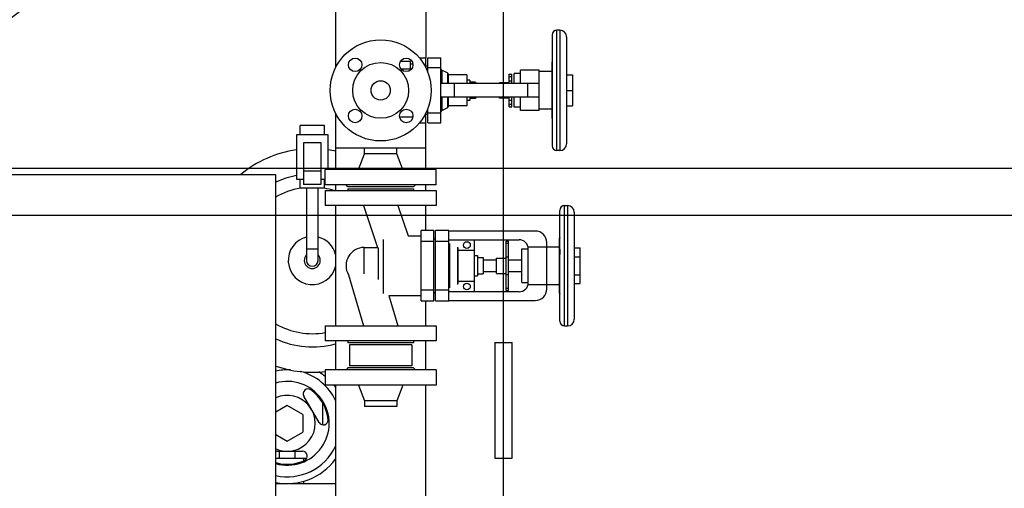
# Model space of a CAD drawing. Header units: millimetres. Extents: x 226749 to 325316, y -44191 to 40236.
# Tile 156 of 164: x 293649 to 294671, y 14260 to 14746. Entities that reach past the tile are written whole.
import ezdxf

# ---------------------------------------------------------------- set-up
doc = ezdxf.new("R2010")
doc.units = ezdxf.units.MM
doc.header["$LTSCALE"] = 100
doc.linetypes.add('DASHDOT', pattern=[25.4, 12.7, -6.35, 0, -6.35])
doc.layers.add('K_OSIE', color=2, linetype='DASHDOT')
doc.layers.add('K_URZĄDZENIA', color=4, linetype='Continuous')

# ---------------------------------------------------------------- blocks, each defined once
blk = doc.blocks.new('ZBIORNIK_RZUT')
at = {"layer": 'K_OSIE', "ltscale": 25}
blk.add_line((150071.7, 96546), (146996.3, 96546), dxfattribs=at)
at = {"layer": 'K_URZĄDZENIA'}
for p, q in [((147582.7, 97243.9), (147582.7, 95849.8)), ((147631, 95890.8), (147631, 97203.9)), ((147883.3, 96555), (147763.3, 96555)), ((147763.3, 96537), (147763.3, 96555)), ((147883.3, 96537), (147883.3, 96555)), ((148154.1, 96546), (147885.1, 96546)), ((147763.3, 96537), (147883.3, 96537))]:
    blk.add_line(p, q, dxfattribs=at)
for centre, radius, start, end in [((148034, 96623.5), 764.5, 139.9963, 169.3896), ((148015.1, 96491.4), 744.9, 190.453, 221.3733)]:
    blk.add_arc(centre, radius, start, end, dxfattribs=at)

msp = doc.modelspace()

# ---------------------------------------------------------------- linework, layer by layer
at = {"color": 7, "linetype": 'Continuous'}
for p, q in [((294070.47, 14849.5), (294070.47, 14706.19)), ((293976.77, 14840.65), (293976.77, 14696.16)), ((294209.62, 14735), (294206.62, 14735)), ((294201.62, 14730), (294201.62, 14615)), ((294216.62, 14728), (294216.62, 14617)), ((294054.62, 14702.5), (294044.07, 14702.5)), ((294054.62, 14694.5), (294054.62, 14702.5)), ((294063.81, 14706.19), (294070.62, 14706.19)), ((294070.62, 14695.89), (294070.62, 14706.19)), ((294072.62, 14691.33), (294072.62, 14706.19)), ((294072.62, 14706.19), (294086.22, 14706.19)), ((294086.22, 14638.81), (294086.22, 14706.19)), ((294201.42, 14701.1), (294201.42, 14643.9)), ((294054.62, 14694.5), (294044.8, 14694.5)), ((294054.62, 14700), (294057.05, 14700)), ((294072.62, 14697.5), (294070.62, 14697.5)), ((294092.99, 14690.59), (294087.37, 14693.21)), ((294162.32, 14679.5), (294162.32, 14690)), ((294168.82, 14690), (294162.32, 14690)), ((294168.82, 14679.5), (294168.82, 14693.5)), ((294188.12, 14693.5), (294168.82, 14693.5)), ((294188.12, 14651.5), (294188.12, 14693.5)), ((294201.42, 14692), (294188.12, 14692)), ((294093.57, 14689.69), (294093.57, 14679.5)), ((294113.03, 14688.5), (294093.57, 14688.5)), ((294113.03, 14688.5), (294113.03, 14679.5)), ((294116.03, 14683), (294113.03, 14683)), ((294116.03, 14683), (294116.03, 14679.5)), ((294122.03, 14681), (294116.03, 14681)), ((294122.03, 14681), (294122.03, 14679.5)), ((294147.13, 14679.5), (294147.13, 14680.5)), ((294157.13, 14680.5), (294147.13, 14680.5)), ((294157.13, 14679.5), (294157.13, 14689.5)), ((294157.13, 14689.5), (294159.63, 14689.5)), ((294157.13, 14682.5), (294159.63, 14682.5)), ((294159.63, 14679.5), (294159.63, 14689.5)), ((294216.62, 14688.5), (294222.62, 14688.5)), ((294222.62, 14688.5), (294222.62, 14656.5)), ((294188.12, 14679.5), (294086.22, 14679.5)), ((294100.4, 14665.5), (294100.4, 14679.5)), ((294216.62, 14672.5), (294222.62, 14672.5)), ((294188.12, 14665.5), (294086.22, 14665.5)), ((294093.57, 14665.5), (294093.57, 14655.31)), ((294113.03, 14665.5), (294113.03, 14656.5)), ((294116.03, 14662), (294113.03, 14662)), ((294116.03, 14665.5), (294116.03, 14662)), ((294122.03, 14664), (294116.03, 14664)), ((294122.03, 14665.5), (294122.03, 14664)), ((294147.13, 14664.5), (294147.13, 14665.5)), ((294157.13, 14664.5), (294147.13, 14664.5)), ((294157.13, 14655.5), (294157.13, 14665.5)), ((294157.13, 14662.5), (294159.63, 14662.5)), ((294159.63, 14655.5), (294159.63, 14665.5)), ((294162.32, 14655), (294162.32, 14665.5)), ((294168.82, 14651.5), (294168.82, 14665.5)), ((294070.62, 14638.81), (294070.62, 14649.11)), ((294072.62, 14638.81), (294072.62, 14653.67)), ((294092.99, 14654.41), (294087.37, 14651.79)), ((294113.03, 14656.5), (294093.57, 14656.5)), ((294157.13, 14655.5), (294159.63, 14655.5)), ((294168.82, 14655), (294162.32, 14655)), ((294188.12, 14651.5), (294168.82, 14651.5)), ((294201.42, 14653), (294188.12, 14653)), ((294216.62, 14656.5), (294222.62, 14656.5)), ((293976.77, 14648.84), (293976.77, 14590.5)), ((294043.23, 14645), (294057.05, 14645)), ((294063.81, 14638.81), (294070.62, 14638.81)), ((294070.47, 14590.5), (294070.47, 14638.81)), ((294072.62, 14647.5), (294070.62, 14647.5)), ((294072.62, 14638.81), (294086.22, 14638.81)), ((293940.12, 14626.5), (293940.12, 14636)), ((293965.12, 14636), (293940.12, 14636)), ((293965.12, 14626.5), (293965.12, 14636)), ((293936.12, 14626.5), (293936.12, 14580.5)), ((293969.12, 14626.5), (293936.12, 14626.5)), ((293969.12, 14590.5), (293969.12, 14626.5)), ((293943.42, 14618), (293943.42, 14589)), ((293961.82, 14618), (293943.42, 14618)), ((293961.82, 14589), (293961.82, 14618)), ((294070.47, 14612.5), (293976.77, 14612.5)), ((294006.77, 14606.5), (294006.77, 14612.5)), ((294040.47, 14606.5), (294040.47, 14612.5)), ((294209.62, 14610), (294206.62, 14610)), ((294000.62, 14590.5), (294006.77, 14606.5)), ((294040.47, 14606.5), (294006.77, 14606.5)), ((294046.62, 14590.5), (294040.47, 14606.5)), ((293943.42, 14589), (293961.82, 14589)), ((293943.62, 14589), (293943.62, 14575)), ((293961.62, 14589), (293961.62, 14575)), ((293966.12, 14574.5), (293966.12, 14590.5)), ((294081.12, 14590.5), (293966.12, 14590.5)), ((294081.12, 14574.5), (294081.12, 14590.5)), ((293914.62, 14585), (293549.62, 14585)), ((293914.62, 13950), (293914.62, 14585)), ((293936.12, 14580.5), (293943.62, 14580.5)), ((293940.12, 14571), (293940.12, 14580.5)), ((293961.62, 14580.5), (293966.12, 14580.5)), ((293965.12, 14571), (293965.12, 14580.5)), ((293965.12, 14571), (293940.12, 14571)), ((293961.62, 14575), (293943.62, 14575)), ((293946.62, 14571), (293946.62, 14496)), ((293958.62, 14496), (293958.62, 14571)), ((294081.12, 14574.5), (293966.12, 14574.5)), ((293966.12, 14568.5), (293966.12, 14552.9)), ((293966.12, 14568.5), (294081.12, 14568.5)), ((293976.77, 14574.5), (293976.77, 14568.5)), ((293989.62, 14572.5), (293987.62, 14574.5)), ((294057.62, 14572.5), (293989.62, 14572.5)), ((293989.62, 14570.5), (293989.62, 14568.5)), ((293989.62, 14570.5), (294057.62, 14570.5)), ((294057.62, 14572.5), (294059.62, 14574.5)), ((294057.62, 14570.5), (294057.62, 14568.5)), ((294070.47, 14568.5), (294070.47, 14574.5)), ((294081.12, 14568.5), (294081.12, 14552.9)), ((294081.12, 14552.9), (293966.12, 14552.9)), ((293976.77, 14552.9), (293976.77, 14428.1)), ((294005.67, 14552.9), (294020.36, 14509.5)), ((294041.57, 14552.9), (294052.19, 14521.5)), ((294070.47, 14526.96), (294070.47, 14552.9)), ((294209.62, 14433), (294209.62, 14548)), ((294214.62, 14553), (294217.62, 14553)), ((294224.62, 14546), (294224.62, 14435)), ((294065.62, 14454.04), (294065.62, 14526.96)), ((294078.62, 14526.96), (294065.62, 14526.96)), ((294078.62, 14454.04), (294078.62, 14526.96)), ((294080.62, 14454.04), (294080.62, 14526.96)), ((294094.22, 14526.96), (294080.62, 14526.96)), ((294094.22, 14454.04), (294094.22, 14526.96)), ((294184.12, 14526.5), (294094.22, 14526.5)), ((294026.4, 14461.8), (294026.4, 14517.82)), ((294052.19, 14521.5), (294065.62, 14521.5)), ((294078.62, 14518.5), (294080.62, 14518.5)), ((294094.22, 14517.5), (294167.32, 14517.5)), ((294121.03, 14463.5), (294121.03, 14517.5)), ((294209.42, 14461.9), (294209.42, 14519.1)), ((294006.62, 14509.5), (294020.36, 14509.5)), ((294021.02, 14509.06), (294020.36, 14509.5)), ((294021.02, 14509.06), (294021.02, 14476.37)), ((294103.82, 14508.98), (294103.82, 14472.02)), ((294121.03, 14506.38), (294103.82, 14506.38)), ((294153.84, 14465), (294153.84, 14516)), ((294153.84, 14516), (294156.34, 14516)), ((294156.34, 14465), (294156.34, 14516)), ((294170.32, 14473), (294170.32, 14508)), ((294170.32, 14508), (294176.82, 14508)), ((294176.82, 14471.08), (294176.82, 14509.92)), ((294196.12, 14509.92), (294176.82, 14509.92)), ((294196.12, 14466.5), (294196.12, 14514.5)), ((294196.12, 14510), (294209.42, 14510)), ((294224.62, 14508.98), (294230.62, 14508.98)), ((294230.62, 14472.03), (294230.62, 14508.98)), ((294121.03, 14501), (294124.03, 14501)), ((294124.03, 14501), (294124.03, 14480)), ((294124.03, 14499), (294130.03, 14499)), ((294130.03, 14499), (294130.03, 14482)), ((294130.03, 14496.5), (294143.84, 14496.5)), ((294143.84, 14482.5), (294143.84, 14498.5)), ((294143.84, 14498.5), (294153.84, 14498.5)), ((294156.34, 14496.5), (294170.32, 14496.5)), ((294224.62, 14499.74), (294230.62, 14499.74)), ((293990.11, 14481.11), (294005.81, 14428.1)), ((294121.03, 14480), (294124.03, 14480)), ((294124.03, 14482), (294130.03, 14482)), ((294130.03, 14484.5), (294143.84, 14484.5)), ((294143.84, 14482.5), (294153.84, 14482.5)), ((294156.34, 14484.5), (294170.32, 14484.5)), ((294224.62, 14481.26), (294230.62, 14481.26)), ((294103.82, 14474.63), (294121.03, 14474.63)), ((294153.84, 14465), (294156.34, 14465)), ((294170.32, 14473), (294176.82, 14473)), ((294176.82, 14471.08), (294196.12, 14471.08)), ((294196.12, 14471), (294209.42, 14471)), ((294224.62, 14472.03), (294230.62, 14472.03)), ((294031.97, 14459.5), (294041.27, 14428.1)), ((294031.97, 14459.5), (294065.62, 14459.5)), ((294078.62, 14462.5), (294080.62, 14462.5)), ((294167.32, 14463.5), (294094.22, 14463.5)), ((294209.51, 14461.5), (294209.62, 14461.5)), ((294065.62, 14454.04), (294078.62, 14454.04)), ((294070.47, 14428.1), (294070.47, 14454.04)), ((294080.62, 14454.04), (294094.22, 14454.04)), ((294094.22, 14454.5), (294184.12, 14454.5)), ((293966.12, 14428.1), (293966.12, 14412.5)), ((293966.12, 14428.1), (294081.12, 14428.1)), ((294081.12, 14428.1), (294081.12, 14412.5)), ((294214.62, 14428), (294217.62, 14428)), ((294081.12, 14412.5), (293966.12, 14412.5)), ((293976.77, 14412.5), (293976.77, 14382.5)), ((293989.62, 14412.5), (293989.62, 14410.5)), ((294057.62, 14410.5), (293989.62, 14410.5)), ((293991.12, 14408.5), (293991.12, 14386.5)), ((294056.12, 14408.5), (293991.12, 14408.5)), ((294056.12, 14408.5), (294056.12, 14386.5)), ((294057.62, 14412.5), (294057.62, 14410.5)), ((294070.47, 14382.5), (294070.47, 14412.5)), ((293989.62, 14384.5), (293987.62, 14382.5)), ((294057.62, 14384.5), (293989.62, 14384.5)), ((294056.12, 14386.5), (293991.12, 14386.5)), ((294057.62, 14384.5), (294059.62, 14382.5)), ((293966.12, 14382.5), (293966.12, 14366.5)), ((294081.12, 14382.5), (293966.12, 14382.5)), ((294081.12, 14382.5), (294081.12, 14366.5)), ((294081.12, 14366.5), (293966.12, 14366.5)), ((293976.77, 14366.5), (293976.77, 13911.85)), ((294000.62, 14366.5), (294006.77, 14350.5)), ((294046.62, 14366.5), (294040.47, 14350.5)), ((294070.47, 13596.91), (294070.47, 14366.5)), ((293959.64, 14327.8), (293943.83, 14355.2)), ((293926.62, 14345.48), (293914.62, 14338.55)), ((293942.62, 14336.24), (293926.62, 14345.48)), ((293963.08, 14348.76), (293963.08, 14325.39)), ((294006.77, 14350.5), (294006.77, 14344.5)), ((294040.47, 14350.5), (294006.77, 14350.5)), ((294040.47, 14344.5), (294006.77, 14344.5)), ((294040.47, 14350.5), (294040.47, 14344.5)), ((293942.62, 14336.24), (293942.62, 14317.76)), ((293914.62, 14315.45), (293926.62, 14308.53)), ((293926.62, 14308.53), (293942.62, 14317.76)), ((293914.62, 14298), (293942.44, 14298)), ((293918.62, 14291), (293918.62, 14298)), ((293934.62, 14298), (293934.62, 14291)), ((293946.79, 14290.54), (293914.62, 14290.54)), ((293918.62, 14291), (293934.62, 14291)), ((293943.62, 14290.54), (293943.62, 14288.08)), ((293914.62, 14264.6), (293924.33, 14264.6)), ((293928.91, 14264.6), (293976.77, 14264.6)), ((293943.62, 14266.89), (293943.62, 14264.6))]:
    msp.add_line(p, q, dxfattribs=at)
at = {"color": 9, "linetype": 'Continuous'}
for p, q in [((294206.62, 14610), (294206.62, 14735)), ((294209.62, 14735), (294209.62, 14610)), ((294070.46, 14696.19), (294070.62, 14696.19)), ((294072.62, 14696.19), (294086.22, 14696.19)), ((294087.37, 14679.5), (294087.37, 14693.21)), ((294092.99, 14690.59), (294092.99, 14679.5)), ((294159.63, 14686.67), (294157.13, 14686.67)), ((294176.12, 14679.5), (294176.12, 14665.5)), ((294087.37, 14651.79), (294087.37, 14665.5)), ((294092.99, 14665.5), (294092.99, 14654.41)), ((294157.13, 14658.33), (294159.63, 14658.33)), ((294070.62, 14648.81), (294070.46, 14648.81)), ((294086.22, 14648.81), (294072.62, 14648.81)), ((294214.62, 14428), (294214.62, 14553)), ((294217.62, 14553), (294217.62, 14428)), ((293946.62, 14508), (293958.62, 14508)), ((294006.62, 14481.97), (294006.62, 14509.5)), ((294065.62, 14515.96), (294078.62, 14515.96)), ((294080.62, 14515.96), (294094.22, 14515.96)), ((294095.37, 14467.43), (294095.37, 14513.58)), ((294103.24, 14509.89), (294103.24, 14471.11)), ((294156.34, 14513.72), (294153.84, 14513.72)), ((294153.84, 14499.9), (294156.34, 14499.9)), ((294156.34, 14481.1), (294153.84, 14481.1)), ((294078.62, 14465.04), (294065.62, 14465.04)), ((294094.22, 14465.04), (294080.62, 14465.04)), ((294153.84, 14467.28), (294156.34, 14467.28))]:
    msp.add_line(p, q, dxfattribs=at)
at = {"color": 7, "linetype": 'Continuous'}
for centre, radius in [((294023.62, 14672.5), 52.5), ((293997.1, 14699.02), 7), ((294023.62, 14672.5), 29), ((294050.14, 14699.02), 7), ((294023.62, 14672.5), 10), ((293997.1, 14645.98), 7), ((294050.14, 14645.98), 7), ((294113.12, 14512), 3.5), ((294113.12, 14469), 3.5)]:
    msp.add_circle(centre, radius, dxfattribs=at)
for centre, radius, start, end in [((294206.62, 14730), 5, 90, 180), ((294209.62, 14728), 7, 0, 90), ((294202.42, 14701.1), 1, 143.43544, 180), ((294088.22, 14695.02), 2, 180, 245), ((294092.57, 14689.69), 1, 0, 65), ((294212.01, 14697.62), 10.53, 171.31877, 188.68123), ((294088.22, 14649.98), 2, 115, 180), ((294092.57, 14655.31), 1, 295, 0), ((294212.01, 14647.39), 10.53, 171.31877, 188.68123), ((294202.42, 14643.9), 1, 180, 216.56456), ((293952.62, 14496), 116, 98.18315, 129.83646), ((293952.62, 14496), 116, 77.97335, 81.81685), ((294206.62, 14615), 5, 180, 270), ((294209.62, 14617), 7, 270, 0), ((293952.62, 14496), 89.7, 100.60197, 115.07541), ((293952.62, 14496), 76, 99.46337, 120.03966), ((293952.62, 14496), 76, 72.67552, 80.53663), ((294214.62, 14548), 5, 90, 180), ((294217.62, 14546), 7, 0, 90), ((294184.12, 14514.5), 12, 0, 90), ((293952.62, 14496), 25, 103.89386, 345.4449), ((293952.62, 14496), 25, 14.5551, 76.10614), ((294167.32, 14508), 9.5, 0, 90), ((294210.42, 14519.1), 1, 143.43544, 180), ((294006.62, 14490.5), 19, 90, 209.63609), ((294240.71, 14505), 31.23, 174.94254, 185.05746), ((293952.62, 14496), 8.33, 136.16853, 43.83147), ((293952.62, 14496), 6, 180.02898, 269.97102), ((293952.62, 14496), 6, 270.02898, 359.97102), ((294167.32, 14473), 9.5, 270, 0), ((294184.12, 14466.5), 12, 270, 0), ((294210.42, 14461.9), 1, 180, 203.82689), ((294217.62, 14435), 7, 270, 0), ((293952.62, 14496), 76, 239.96034, 280.23691), ((294214.62, 14433), 5, 180, 270), ((293952.62, 14496), 89.7, 244.92459, 285.62046), ((293952.62, 14496), 116, 250.87522, 276.68875), ((293926.62, 14327), 62.5, 50.77933, 58.54245), ((293926.62, 14327), 43.5, 253.98191, 106.01835), ((293948.16, 14357.7), 5, 54.9513, 210), ((293926.62, 14327), 62.5, 36.57718, 39.22067), ((293926.62, 14327), 29, 245.54727, 114.45325), ((293926.62, 14327), 42.5, 5.0487, 54.9513), ((293963.97, 14330.3), 5, 210, 5.0487), ((293942.44, 14293), 5, 294.9513, 90), ((293926.62, 14327), 62.5, 258.92265, 323.42282), ((293926.62, 14327), 42.5, 253.58561, 294.9513)]:
    msp.add_arc(centre, radius, start, end, dxfattribs=at)
at = {"color": 9, "linetype": 'Continuous'}
for start, end in [(86.66864, 102.49988), (25.24684, 75.62392), (257.49978, 334.75324)]:
    msp.add_arc((293926.62, 14327), 55.5, start, end, dxfattribs=at)

# ---------------------------------------------------------------- block references
at = {"layer": 'K_URZĄDZENIA', "rotation": 270}
msp.add_blockref('ZBIORNIK_RZUT', (197605, 162174.1), dxfattribs=at)

doc.saveas('drawing.dxf')
